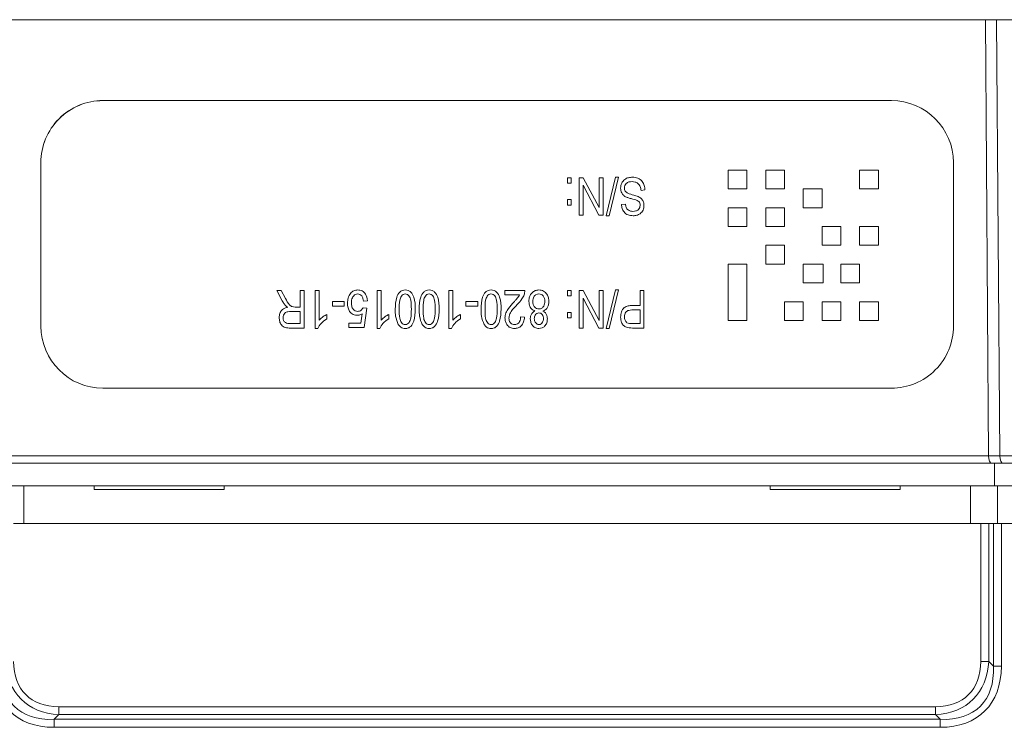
# Model space of a CAD drawing. Header units: millimetres. Extents: x 5 to 415, y 5 to 292.
# Tile 11 of 31: x 175 to 202, y 78 to 96. Entities that reach past the tile are written whole.
import ezdxf

# ---------------------------------------------------------------- set-up
doc = ezdxf.new("R2010")
doc.units = ezdxf.units.MM

msp = doc.modelspace()

# ---------------------------------------------------------------- linework, layer by layer
at = {"color": 7, "linetype": 'Continuous', "lineweight": 15}
for p, q in [((201.157, 96.394), (175.157, 96.394)), ((201.241, 84.79), (201.157, 96.394)), ((201.457, 96.394), (201.157, 96.394)), ((201.541, 84.79), (201.457, 96.394)), ((210.157, 96.394), (201.457, 96.394)), ((177.657, 94.241), (177.657, 94.243)), ((198.657, 94.243), (177.657, 94.243)), ((198.657, 94.241), (177.657, 94.241)), ((198.657, 94.241), (198.657, 94.243)), ((176.007, 92.591), (176.007, 92.593)), ((176.007, 92.591), (176.007, 88.242)), ((200.307, 92.591), (200.307, 92.593)), ((200.307, 88.242), (200.307, 92.591)), ((194.807, 92.391), (194.307, 92.391)), ((194.307, 92.391), (194.307, 91.891)), ((194.807, 91.891), (194.807, 92.391)), ((195.807, 92.391), (195.307, 92.391)), ((195.307, 92.391), (195.307, 91.891)), ((195.807, 91.891), (195.807, 92.391)), ((198.307, 92.391), (197.807, 92.391)), ((197.807, 92.391), (197.807, 91.891)), ((198.307, 91.891), (198.307, 92.391)), ((190.027, 92.191), (190.131, 92.191)), ((190.027, 92.048), (190.027, 92.191)), ((190.131, 92.048), (190.027, 92.048)), ((190.131, 92.191), (190.131, 92.048)), ((190.339, 92.191), (190.45, 92.191)), ((190.339, 91.191), (190.339, 92.191)), ((190.45, 92.191), (190.872, 91.395)), ((190.872, 92.191), (190.975, 92.191)), ((190.872, 91.395), (190.872, 92.191)), ((190.975, 92.191), (190.975, 91.191)), ((191.06, 91.178), (191.31, 92.204)), ((191.389, 92.204), (191.14, 91.178)), ((191.31, 92.204), (191.389, 92.204)), ((190.443, 91.988), (190.443, 91.191)), ((190.865, 91.191), (190.443, 91.988)), ((192.092, 91.867), (191.988, 91.854)), ((194.307, 91.891), (194.807, 91.891)), ((195.307, 91.891), (195.807, 91.891)), ((196.807, 91.891), (196.307, 91.891)), ((196.307, 91.891), (196.307, 91.391)), ((196.807, 91.391), (196.807, 91.891)), ((197.807, 91.891), (198.307, 91.891)), ((190.027, 91.607), (190.131, 91.607)), ((190.027, 91.464), (190.027, 91.607)), ((190.131, 91.607), (190.131, 91.464)), ((190.131, 91.464), (190.027, 91.464)), ((191.469, 91.477), (191.573, 91.49)), ((194.807, 91.391), (194.307, 91.391)), ((194.307, 91.391), (194.307, 90.891)), ((194.807, 90.891), (194.807, 91.391)), ((195.807, 91.391), (195.307, 91.391)), ((195.307, 91.391), (195.307, 90.891)), ((195.807, 90.891), (195.807, 91.391)), ((196.307, 91.391), (196.807, 91.391)), ((190.443, 91.191), (190.339, 91.191)), ((190.975, 91.191), (190.865, 91.191)), ((191.14, 91.178), (191.06, 91.178)), ((194.307, 90.891), (194.807, 90.891)), ((195.307, 90.891), (195.807, 90.891)), ((197.307, 90.891), (196.807, 90.891)), ((196.807, 90.891), (196.807, 90.392)), ((197.307, 90.392), (197.307, 90.891)), ((198.307, 90.891), (197.807, 90.891)), ((197.807, 90.891), (197.807, 90.392)), ((198.307, 90.392), (198.307, 90.891)), ((195.807, 90.392), (195.307, 90.392)), ((195.307, 90.392), (195.307, 89.892)), ((195.807, 89.892), (195.807, 90.392)), ((196.807, 90.392), (197.307, 90.392)), ((197.807, 90.392), (198.307, 90.392)), ((194.807, 89.892), (194.307, 89.892)), ((194.307, 89.892), (194.307, 88.392)), ((194.807, 88.392), (194.807, 89.892)), ((195.307, 89.892), (195.807, 89.892)), ((196.839, 89.892), (196.307, 89.892)), ((196.307, 89.892), (196.307, 89.392)), ((196.839, 89.392), (196.839, 89.892)), ((197.807, 89.892), (197.307, 89.892)), ((197.307, 89.892), (197.307, 89.392)), ((197.807, 89.392), (197.807, 89.892)), ((182.287, 89.192), (182.405, 89.192)), ((182.433, 88.918), (182.287, 89.192)), ((182.405, 89.192), (182.521, 88.978)), ((182.911, 89.192), (183.014, 89.192)), ((182.911, 88.75), (182.911, 89.192)), ((183.014, 89.192), (183.014, 88.192)), ((183.313, 89.192), (183.417, 89.192)), ((183.313, 88.179), (183.313, 89.192)), ((183.417, 89.192), (183.417, 88.4)), ((184.962, 89.192), (185.066, 89.192)), ((184.962, 88.179), (184.962, 89.192)), ((185.066, 89.192), (185.066, 88.4)), ((186.872, 89.192), (186.975, 89.192)), ((186.872, 88.179), (186.872, 89.192)), ((186.975, 89.192), (186.975, 88.4)), ((188.365, 89.192), (188.898, 89.192)), ((188.365, 89.075), (188.365, 89.192)), ((190.027, 89.192), (190.131, 89.192)), ((190.027, 89.049), (190.027, 89.192)), ((190.131, 89.192), (190.131, 89.049)), ((190.339, 89.192), (190.45, 89.192)), ((190.339, 88.192), (190.339, 89.192)), ((190.45, 89.192), (190.872, 88.396)), ((190.872, 89.192), (190.975, 89.192)), ((190.872, 88.396), (190.872, 89.192)), ((190.975, 89.192), (190.975, 88.192)), ((191.06, 88.179), (191.31, 89.205)), ((191.389, 89.205), (191.14, 88.179)), ((191.31, 89.205), (191.389, 89.205)), ((191.962, 89.192), (192.066, 89.192)), ((191.962, 88.789), (191.962, 89.192)), ((192.066, 89.192), (192.066, 88.192)), ((196.307, 89.392), (196.839, 89.392)), ((197.307, 89.392), (197.807, 89.392)), ((183.768, 88.893), (184.079, 88.893)), ((183.768, 88.776), (183.768, 88.893)), ((184.079, 88.893), (184.079, 88.776)), ((184.703, 88.919), (184.599, 88.906)), ((187.326, 88.893), (187.638, 88.893)), ((187.326, 88.776), (187.326, 88.893)), ((187.638, 88.893), (187.638, 88.776)), ((188.755, 89.075), (188.365, 89.075)), ((190.131, 89.049), (190.027, 89.049)), ((190.443, 88.989), (190.443, 88.192)), ((190.865, 88.192), (190.443, 88.989)), ((196.307, 88.892), (195.807, 88.892)), ((195.807, 88.892), (195.807, 88.392)), ((196.307, 88.392), (196.307, 88.892)), ((197.307, 88.892), (196.807, 88.892)), ((196.807, 88.892), (196.807, 88.392)), ((197.307, 88.392), (197.307, 88.892)), ((198.307, 88.892), (197.807, 88.892)), ((197.807, 88.892), (197.807, 88.392)), ((198.307, 88.392), (198.307, 88.892)), ((182.911, 88.633), (182.667, 88.633)), ((182.778, 88.75), (182.911, 88.75)), ((182.911, 88.309), (182.911, 88.633)), ((184.079, 88.776), (183.768, 88.776)), ((184.586, 88.732), (184.69, 88.717)), ((184.69, 88.717), (184.612, 88.205)), ((187.638, 88.776), (187.326, 88.776)), ((191.962, 88.672), (191.745, 88.672)), ((191.751, 88.789), (191.962, 88.789)), ((191.962, 88.309), (191.962, 88.672)), ((183.625, 88.555), (183.625, 88.439)), ((184.525, 88.322), (184.562, 88.569)), ((185.274, 88.555), (185.274, 88.439)), ((187.183, 88.555), (187.183, 88.439)), ((188.781, 88.491), (188.885, 88.478)), ((190.027, 88.607), (190.131, 88.607)), ((190.027, 88.465), (190.027, 88.607)), ((190.131, 88.465), (190.027, 88.465)), ((190.131, 88.607), (190.131, 88.465)), ((194.307, 88.392), (194.807, 88.392)), ((195.807, 88.392), (196.307, 88.392)), ((196.807, 88.392), (197.307, 88.392)), ((197.807, 88.392), (198.307, 88.392)), ((182.64, 88.309), (182.911, 88.309)), ((183.014, 88.192), (182.647, 88.192)), ((183.38, 88.179), (183.313, 88.179)), ((184.209, 88.322), (184.525, 88.322)), ((184.209, 88.205), (184.209, 88.322)), ((184.612, 88.205), (184.209, 88.205)), ((185.03, 88.179), (184.962, 88.179)), ((186.939, 88.179), (186.872, 88.179)), ((190.443, 88.192), (190.339, 88.192)), ((190.975, 88.192), (190.865, 88.192)), ((191.14, 88.179), (191.06, 88.179)), ((191.747, 88.309), (191.962, 88.309)), ((192.066, 88.192), (191.758, 88.192)), ((177.657, 86.592), (198.657, 86.592)), ((175.073, 84.79), (201.241, 84.79)), ((201.241, 84.79), (201.541, 84.79)), ((201.541, 84.79), (210.157, 84.79)), ((201.324, 84.594), (174.991, 84.594)), ((201.624, 84.594), (201.324, 84.594)), ((201.398, 84.594), (201.402, 83.994)), ((210.157, 84.594), (201.624, 84.594)), ((174.838, 83.994), (175.55, 83.994)), ((175.55, 83.994), (175.55, 82.994)), ((175.55, 83.994), (177.425, 83.994)), ((177.425, 83.894), (177.425, 83.994)), ((177.481, 83.994), (177.425, 83.994)), ((180.833, 83.994), (177.481, 83.994)), ((180.889, 83.994), (180.833, 83.994)), ((180.889, 83.994), (180.889, 83.894)), ((180.889, 83.994), (195.425, 83.994)), ((195.425, 83.894), (195.425, 83.994)), ((195.481, 83.994), (195.425, 83.994)), ((198.833, 83.994), (195.481, 83.994)), ((198.889, 83.994), (198.833, 83.994)), ((198.889, 83.994), (198.889, 83.894)), ((198.889, 83.994), (200.764, 83.994)), ((200.764, 83.994), (200.764, 82.994)), ((201.477, 83.994), (200.764, 83.994)), ((201.477, 83.994), (201.477, 82.994)), ((201.952, 83.994), (201.477, 83.994)), ((177.425, 83.894), (180.889, 83.894)), ((195.425, 83.894), (198.889, 83.894)), ((175.282, 82.994), (201.033, 82.994)), ((201.033, 82.994), (201.033, 79.32)), ((201.245, 82.994), (201.033, 82.994)), ((201.245, 79.32), (201.245, 82.994)), ((201.369, 82.994), (201.245, 82.994)), ((201.369, 82.994), (201.369, 79.196)), ((201.582, 82.994), (201.369, 82.994)), ((201.582, 79.196), (201.582, 82.994)), ((210.157, 82.994), (201.582, 82.994)), ((201.033, 79.32), (201.245, 79.32)), ((201.369, 79.196), (201.245, 79.32)), ((201.369, 79.196), (201.582, 79.196)), ((176.484, 77.906), (176.359, 77.782)), ((176.484, 78.118), (176.484, 77.906)), ((176.484, 78.118), (199.831, 78.118)), ((199.831, 77.906), (176.484, 77.906)), ((199.831, 78.118), (199.831, 77.906)), ((199.831, 77.906), (199.955, 77.782)), ((176.359, 77.782), (176.359, 77.57)), ((176.359, 77.782), (199.955, 77.782)), ((199.955, 77.782), (199.955, 77.57)), ((199.955, 77.57), (176.359, 77.57))]:
    msp.add_line(p, q, dxfattribs=at)
for centre, start, end in [((177.657, 92.593), 89.9956, 179.9956), ((177.657, 92.591), 89.9956, 179.9956), ((198.657, 92.593), 0.0044, 90.0044), ((198.657, 92.591), 0.0044, 90.0044), ((177.657, 88.242), 180.0044, 270.0044), ((198.657, 88.242), 269.9956, 359.9956)]:
    msp.add_arc(centre, 1.65, start, end, dxfattribs=at)
for centre, major_axis, ratio, start_param, end_param in [((201.324, 84.794), (0, 0.2), 0.414214, 1.58825, 3.141593), ((201.624, 84.794), (0, 0.2), 0.414214, 1.58825, 3.141593), ((177.986, 80.822), (-2.817, -2.817), 0.57735, 5.759587, 6.806784), ((177.986, 80.822), (2.694, 2.694), 0.524864, 2.617994, 3.665191), ((177.686, 80.522), (2.205, 2.205), 0.6415, 2.617994, 3.665191), ((177.686, 80.522), (-2.082, -2.082), 0.57735, 5.759587, 6.806784), ((198.629, 80.522), (-2.205, 2.205), 0.6415, 2.617994, 3.665191), ((198.629, 80.522), (2.082, -2.082), 0.57735, 5.759587, 6.806784), ((198.329, 80.822), (2.817, -2.817), 0.57735, 5.759587, 6.806784), ((198.329, 80.822), (-2.694, 2.694), 0.524864, 2.617994, 3.665191)]:
    msp.add_ellipse(centre, major_axis=major_axis, ratio=ratio, start_param=start_param, end_param=end_param, dxfattribs=at)
for points, knots in [([(191.443, 91.913), (191.449, 91.958), (191.46, 92.048), (191.544, 92.149), (191.652, 92.198), (191.722, 92.202), (191.758, 92.204)], [0, 0, 0, 0, 0.2795457, 0.558773, 0.7790389, 1, 1, 1, 1]), ([(191.749, 92.087), (191.721, 92.086), (191.665, 92.083), (191.595, 92.043), (191.553, 91.982), (191.549, 91.938), (191.547, 91.916)], [0, 0, 0, 0, 0.28085, 0.559959, 0.779767, 1, 1, 1, 1]), ([(191.988, 91.854), (191.984, 91.889), (191.975, 91.958), (191.913, 92.039), (191.831, 92.081), (191.776, 92.085), (191.749, 92.087)], [0, 0, 0, 0, 0.280743, 0.559143, 0.77941, 1, 1, 1, 1]), ([(191.758, 92.204), (191.808, 92.2), (191.909, 92.191), (192.024, 92.101), (192.082, 91.984), (192.089, 91.906), (192.092, 91.867)], [0, 0, 0, 0, 0.280063, 0.558927, 0.779176, 1, 1, 1, 1]), ([(191.597, 91.674), (191.572, 91.688), (191.522, 91.714), (191.456, 91.795), (191.448, 91.868), (191.443, 91.913)], [0, 0, 0, 0, 0.280966, 0.561401, 1, 1, 1, 1]), ([(191.547, 91.916), (191.548, 91.902), (191.549, 91.873), (191.567, 91.833), (191.596, 91.801), (191.671, 91.758), (191.741, 91.741), (191.797, 91.727)], [0, 0, 0, 0, 0.1249721, 0.2498152, 0.3745975, 0.4995717, 1, 1, 1, 1]), ([(191.771, 91.623), (191.738, 91.631), (191.679, 91.645), (191.622, 91.665), (191.597, 91.674)], [0, 0, 0, 0, 0.5601301, 1, 1, 1, 1]), ([(191.93, 91.556), (191.902, 91.573), (191.853, 91.604), (191.796, 91.617), (191.771, 91.623)], [0, 0, 0, 0, 0.557866, 1, 1, 1, 1]), ([(191.797, 91.727), (191.835, 91.716), (191.91, 91.695), (192.005, 91.635), (192.059, 91.545), (192.064, 91.483), (192.066, 91.452)], [0, 0, 0, 0, 0.281142, 0.560056, 0.779862, 1, 1, 1, 1]), ([(191.962, 91.455), (191.962, 91.476), (191.96, 91.513), (191.939, 91.543), (191.93, 91.556)], [0, 0, 0, 0, 0.560374, 1, 1, 1, 1]), ([(191.776, 91.178), (191.731, 91.182), (191.641, 91.19), (191.534, 91.267), (191.479, 91.371), (191.472, 91.442), (191.469, 91.477)], [0, 0, 0, 0, 0.280155, 0.559064, 0.779285, 1, 1, 1, 1]), ([(191.573, 91.49), (191.577, 91.461), (191.584, 91.403), (191.633, 91.332), (191.703, 91.299), (191.75, 91.297), (191.773, 91.295)], [0, 0, 0, 0, 0.280757, 0.5593, 0.779211, 1, 1, 1, 1]), ([(191.773, 91.295), (191.799, 91.297), (191.851, 91.299), (191.918, 91.335), (191.957, 91.393), (191.961, 91.434), (191.962, 91.455)], [0, 0, 0, 0, 0.280929, 0.559977, 0.779752, 1, 1, 1, 1]), ([(192.066, 91.452), (192.062, 91.41), (192.053, 91.326), (191.974, 91.232), (191.875, 91.184), (191.809, 91.18), (191.776, 91.178)], [0, 0, 0, 0, 0.279697, 0.558854, 0.77913, 1, 1, 1, 1]), ([(184.17, 88.851), (184.174, 88.898), (184.181, 88.991), (184.241, 89.109), (184.334, 89.193), (184.408, 89.201), (184.445, 89.205)], [0, 0, 0, 0, 0.280733, 0.560862, 0.780407, 1, 1, 1, 1]), ([(184.445, 89.205), (184.485, 89.199), (184.565, 89.189), (184.674, 89.084), (184.692, 88.982), (184.703, 88.919)], [0, 0, 0, 0, 0.279957, 0.560386, 1, 1, 1, 1]), ([(185.443, 88.692), (185.446, 88.8), (185.452, 88.961), (185.537, 89.136), (185.629, 89.198), (185.683, 89.202), (185.71, 89.205)], [0, 0, 0, 0, 0.500804, 0.749941, 0.874878, 1, 1, 1, 1]), ([(185.71, 89.205), (185.737, 89.202), (185.79, 89.196), (185.881, 89.133), (185.973, 88.963), (185.974, 88.801), (185.975, 88.692)], [0, 0, 0, 0, 0.125012, 0.2500727, 0.4989529, 1, 1, 1, 1]), ([(186.079, 88.692), (186.083, 88.8), (186.088, 88.961), (186.174, 89.136), (186.265, 89.198), (186.319, 89.202), (186.346, 89.205)], [0, 0, 0, 0, 0.500804, 0.749941, 0.874878, 1, 1, 1, 1]), ([(186.346, 89.205), (186.373, 89.202), (186.427, 89.196), (186.517, 89.133), (186.609, 88.963), (186.611, 88.801), (186.612, 88.692)], [0, 0, 0, 0, 0.125012, 0.250073, 0.498953, 1, 1, 1, 1]), ([(187.729, 88.692), (187.732, 88.8), (187.737, 88.961), (187.823, 89.136), (187.915, 89.198), (187.969, 89.202), (187.996, 89.205)], [0, 0, 0, 0, 0.500804, 0.749941, 0.874878, 1, 1, 1, 1]), ([(187.996, 89.205), (188.022, 89.202), (188.076, 89.196), (188.166, 89.133), (188.258, 88.963), (188.26, 88.801), (188.261, 88.692)], [0, 0, 0, 0, 0.125012, 0.250073, 0.498953, 1, 1, 1, 1]), ([(188.898, 89.192), (188.892, 89.151), (188.882, 89.07), (188.807, 88.944), (188.736, 88.867), (188.693, 88.821)], [0, 0, 0, 0, 0.2789983, 0.5591533, 1, 1, 1, 1]), ([(189.001, 88.901), (189.005, 88.944), (189.011, 89.028), (189.077, 89.13), (189.167, 89.195), (189.234, 89.201), (189.267, 89.205)], [0, 0, 0, 0, 0.280407, 0.559916, 0.7799, 1, 1, 1, 1]), ([(189.267, 89.205), (189.31, 89.199), (189.395, 89.188), (189.483, 89.099), (189.528, 88.998), (189.532, 88.931), (189.534, 88.898)], [0, 0, 0, 0, 0.279054, 0.558478, 0.778997, 1, 1, 1, 1]), ([(182.52, 88.79), (182.502, 88.813), (182.47, 88.853), (182.445, 88.899), (182.433, 88.918)], [0, 0, 0, 0, 0.559973, 1, 1, 1, 1]), ([(182.521, 88.978), (182.551, 88.916), (182.593, 88.829), (182.696, 88.752), (182.75, 88.751), (182.778, 88.75)], [0, 0, 0, 0, 0.560977, 0.77974, 1, 1, 1, 1]), ([(184.446, 89.101), (184.425, 89.098), (184.384, 89.093), (184.335, 89.052), (184.283, 88.977), (184.278, 88.906), (184.274, 88.857)], [0, 0, 0, 0, 0.186402, 0.37334, 0.560627, 1, 1, 1, 1]), ([(184.599, 88.906), (184.595, 88.931), (184.587, 88.981), (184.556, 89.046), (184.506, 89.092), (184.466, 89.098), (184.446, 89.101)], [0, 0, 0, 0, 0.281107, 0.561116, 0.780993, 1, 1, 1, 1]), ([(185.707, 89.101), (185.687, 89.097), (185.647, 89.09), (185.592, 89.027), (185.548, 88.893), (185.547, 88.772), (185.547, 88.692)], [0, 0, 0, 0, 0.123983, 0.248921, 0.498253, 1, 1, 1, 1]), ([(185.872, 88.692), (185.871, 88.773), (185.871, 88.894), (185.826, 89.03), (185.768, 89.091), (185.727, 89.098), (185.707, 89.101)], [0, 0, 0, 0, 0.501773, 0.750881, 0.875779, 1, 1, 1, 1]), ([(186.343, 89.101), (186.323, 89.097), (186.283, 89.09), (186.228, 89.027), (186.184, 88.893), (186.184, 88.772), (186.183, 88.692)], [0, 0, 0, 0, 0.123983, 0.248921, 0.498253, 1, 1, 1, 1]), ([(186.508, 88.692), (186.508, 88.773), (186.507, 88.894), (186.462, 89.03), (186.404, 89.091), (186.363, 89.098), (186.343, 89.101)], [0, 0, 0, 0, 0.501773, 0.750881, 0.875779, 1, 1, 1, 1]), ([(187.992, 89.101), (187.973, 89.097), (187.932, 89.09), (187.877, 89.027), (187.833, 88.893), (187.833, 88.772), (187.833, 88.692)], [0, 0, 0, 0, 0.1239826, 0.2489212, 0.4982533, 1, 1, 1, 1]), ([(188.157, 88.692), (188.157, 88.773), (188.157, 88.894), (188.111, 89.03), (188.053, 89.091), (188.013, 89.098), (187.992, 89.101)], [0, 0, 0, 0, 0.5017734, 0.7508811, 0.8757789, 1, 1, 1, 1]), ([(188.365, 88.459), (188.37, 88.505), (188.38, 88.598), (188.472, 88.739), (188.552, 88.827), (188.6, 88.881)], [0, 0, 0, 0, 0.279141, 0.559078, 1, 1, 1, 1]), ([(188.6, 88.881), (188.619, 88.901), (188.651, 88.935), (188.694, 88.984), (188.729, 89.026), (188.746, 89.059), (188.755, 89.075)], [0, 0, 0, 0, 0.340053, 0.560075, 0.780078, 1, 1, 1, 1]), ([(189.161, 88.643), (189.133, 88.657), (189.079, 88.684), (189.013, 88.775), (189.006, 88.853), (189.001, 88.901)], [0, 0, 0, 0, 0.280355, 0.560491, 1, 1, 1, 1]), ([(189.267, 89.101), (189.24, 89.097), (189.186, 89.088), (189.134, 89.029), (189.109, 88.965), (189.106, 88.923), (189.105, 88.902)], [0, 0, 0, 0, 0.278529, 0.558208, 0.778879, 1, 1, 1, 1]), ([(189.105, 88.902), (189.107, 88.874), (189.111, 88.82), (189.15, 88.752), (189.205, 88.706), (189.248, 88.701), (189.27, 88.698)], [0, 0, 0, 0, 0.280754, 0.560321, 0.780382, 1, 1, 1, 1]), ([(189.43, 88.898), (189.428, 88.925), (189.425, 88.979), (189.387, 89.047), (189.331, 89.093), (189.288, 89.098), (189.267, 89.101)], [0, 0, 0, 0, 0.280726, 0.560397, 0.780435, 1, 1, 1, 1]), ([(189.27, 88.698), (189.296, 88.703), (189.349, 88.712), (189.417, 88.787), (189.425, 88.856), (189.43, 88.898)], [0, 0, 0, 0, 0.279361, 0.560297, 1, 1, 1, 1]), ([(189.534, 88.898), (189.532, 88.868), (189.529, 88.807), (189.494, 88.728), (189.44, 88.67), (189.396, 88.652), (189.373, 88.643)], [0, 0, 0, 0, 0.2804755, 0.5600958, 0.7800257, 1, 1, 1, 1]), ([(182.352, 88.467), (182.355, 88.505), (182.36, 88.58), (182.418, 88.671), (182.5, 88.724), (182.557, 88.737), (182.586, 88.744)], [0, 0, 0, 0, 0.28019, 0.559144, 0.779314, 1, 1, 1, 1]), ([(182.667, 88.633), (182.638, 88.633), (182.581, 88.632), (182.505, 88.599), (182.462, 88.535), (182.458, 88.491), (182.456, 88.468)], [0, 0, 0, 0, 0.281468, 0.559882, 0.779719, 1, 1, 1, 1]), ([(182.586, 88.744), (182.573, 88.751), (182.549, 88.764), (182.529, 88.782), (182.52, 88.79)], [0, 0, 0, 0, 0.5601468, 1, 1, 1, 1]), ([(184.414, 88.53), (184.373, 88.538), (184.289, 88.554), (184.187, 88.677), (184.177, 88.785), (184.17, 88.851)], [0, 0, 0, 0, 0.278738, 0.559657, 1, 1, 1, 1]), ([(184.274, 88.857), (184.276, 88.828), (184.278, 88.769), (184.314, 88.693), (184.374, 88.642), (184.42, 88.636), (184.443, 88.633)], [0, 0, 0, 0, 0.2810318, 0.5605861, 0.780389, 1, 1, 1, 1]), ([(184.443, 88.633), (184.46, 88.635), (184.494, 88.639), (184.548, 88.671), (184.572, 88.709), (184.586, 88.732)], [0, 0, 0, 0, 0.280168, 0.560772, 1, 1, 1, 1]), ([(185.525, 88.284), (185.496, 88.358), (185.444, 88.489), (185.443, 88.63), (185.443, 88.692)], [0, 0, 0, 0, 0.558333, 1, 1, 1, 1]), ([(185.547, 88.692), (185.547, 88.611), (185.548, 88.489), (185.593, 88.352), (185.652, 88.292), (185.693, 88.286), (185.713, 88.283)], [0, 0, 0, 0, 0.501799, 0.750892, 0.875749, 1, 1, 1, 1]), ([(185.975, 88.692), (185.972, 88.584), (185.967, 88.423), (185.881, 88.248), (185.79, 88.186), (185.736, 88.181), (185.709, 88.179)], [0, 0, 0, 0, 0.500827, 0.749966, 0.874904, 1, 1, 1, 1]), ([(185.713, 88.283), (185.733, 88.286), (185.773, 88.294), (185.827, 88.357), (185.87, 88.491), (185.871, 88.612), (185.872, 88.692)], [0, 0, 0, 0, 0.1239265, 0.2488895, 0.4982198, 1, 1, 1, 1]), ([(186.161, 88.284), (186.132, 88.358), (186.081, 88.489), (186.08, 88.63), (186.079, 88.692)], [0, 0, 0, 0, 0.558333, 1, 1, 1, 1]), ([(186.183, 88.692), (186.184, 88.611), (186.184, 88.489), (186.229, 88.352), (186.288, 88.292), (186.329, 88.286), (186.349, 88.283)], [0, 0, 0, 0, 0.501799, 0.750892, 0.875749, 1, 1, 1, 1]), ([(186.612, 88.692), (186.609, 88.584), (186.604, 88.423), (186.518, 88.248), (186.426, 88.186), (186.372, 88.181), (186.345, 88.179)], [0, 0, 0, 0, 0.500827, 0.749966, 0.874904, 1, 1, 1, 1]), ([(186.349, 88.283), (186.369, 88.286), (186.409, 88.294), (186.464, 88.357), (186.507, 88.491), (186.507, 88.612), (186.508, 88.692)], [0, 0, 0, 0, 0.1239265, 0.2488895, 0.4982198, 1, 1, 1, 1]), ([(187.81, 88.284), (187.781, 88.358), (187.73, 88.489), (187.729, 88.63), (187.729, 88.692)], [0, 0, 0, 0, 0.558333, 1, 1, 1, 1]), ([(187.833, 88.692), (187.833, 88.611), (187.833, 88.489), (187.879, 88.352), (187.938, 88.292), (187.978, 88.286), (187.999, 88.283)], [0, 0, 0, 0, 0.501799, 0.750892, 0.875749, 1, 1, 1, 1]), ([(188.261, 88.692), (188.258, 88.584), (188.253, 88.423), (188.167, 88.248), (188.075, 88.186), (188.021, 88.181), (187.994, 88.179)], [0, 0, 0, 0, 0.5008268, 0.7499663, 0.8749044, 1, 1, 1, 1]), ([(187.999, 88.283), (188.019, 88.286), (188.059, 88.294), (188.113, 88.357), (188.156, 88.491), (188.157, 88.612), (188.157, 88.692)], [0, 0, 0, 0, 0.1239265, 0.2488895, 0.4982198, 1, 1, 1, 1]), ([(188.693, 88.821), (188.636, 88.762), (188.557, 88.68), (188.482, 88.553), (188.473, 88.489), (188.469, 88.457)], [0, 0, 0, 0, 0.560605, 0.780638, 1, 1, 1, 1]), ([(189.04, 88.441), (189.042, 88.465), (189.044, 88.511), (189.078, 88.591), (189.129, 88.623), (189.161, 88.643)], [0, 0, 0, 0, 0.281345, 0.562039, 1, 1, 1, 1]), ([(189.373, 88.643), (189.394, 88.632), (189.436, 88.608), (189.487, 88.537), (189.492, 88.475), (189.495, 88.437)], [0, 0, 0, 0, 0.280559, 0.560664, 1, 1, 1, 1]), ([(191.443, 88.482), (191.446, 88.528), (191.453, 88.621), (191.527, 88.738), (191.642, 88.785), (191.715, 88.788), (191.751, 88.789)], [0, 0, 0, 0, 0.280511, 0.559034, 0.778919, 1, 1, 1, 1]), ([(191.745, 88.672), (191.716, 88.671), (191.658, 88.669), (191.583, 88.626), (191.55, 88.556), (191.548, 88.51), (191.547, 88.487)], [0, 0, 0, 0, 0.281153, 0.559073, 0.778944, 1, 1, 1, 1]), ([(182.647, 88.192), (182.603, 88.192), (182.516, 88.192), (182.409, 88.263), (182.359, 88.365), (182.355, 88.433), (182.352, 88.467)], [0, 0, 0, 0, 0.2814723, 0.5582298, 0.7789099, 1, 1, 1, 1]), ([(182.456, 88.468), (182.458, 88.442), (182.463, 88.39), (182.515, 88.334), (182.579, 88.312), (182.62, 88.31), (182.64, 88.309)], [0, 0, 0, 0, 0.279816, 0.558243, 0.778758, 1, 1, 1, 1]), ([(183.625, 88.439), (183.568, 88.4), (183.467, 88.332), (183.407, 88.226), (183.38, 88.179)], [0, 0, 0, 0, 0.560204, 1, 1, 1, 1]), ([(183.417, 88.4), (183.452, 88.434), (183.514, 88.496), (183.591, 88.537), (183.625, 88.555)], [0, 0, 0, 0, 0.559755, 1, 1, 1, 1]), ([(184.562, 88.569), (184.536, 88.556), (184.489, 88.534), (184.437, 88.531), (184.414, 88.53)], [0, 0, 0, 0, 0.5597946, 1, 1, 1, 1]), ([(185.274, 88.439), (185.217, 88.4), (185.116, 88.332), (185.056, 88.226), (185.03, 88.179)], [0, 0, 0, 0, 0.560204, 1, 1, 1, 1]), ([(185.066, 88.4), (185.101, 88.434), (185.163, 88.496), (185.24, 88.537), (185.274, 88.555)], [0, 0, 0, 0, 0.559755, 1, 1, 1, 1]), ([(187.183, 88.439), (187.126, 88.4), (187.025, 88.332), (186.965, 88.226), (186.939, 88.179)], [0, 0, 0, 0, 0.5602037, 1, 1, 1, 1]), ([(186.975, 88.4), (187.01, 88.434), (187.072, 88.496), (187.149, 88.537), (187.183, 88.555)], [0, 0, 0, 0, 0.559755, 1, 1, 1, 1]), ([(188.618, 88.179), (188.578, 88.183), (188.498, 88.19), (188.416, 88.273), (188.372, 88.366), (188.367, 88.428), (188.365, 88.459)], [0, 0, 0, 0, 0.279693, 0.558261, 0.779102, 1, 1, 1, 1]), ([(188.469, 88.457), (188.471, 88.433), (188.474, 88.384), (188.513, 88.326), (188.565, 88.289), (188.603, 88.285), (188.622, 88.283)], [0, 0, 0, 0, 0.280425, 0.559943, 0.779929, 1, 1, 1, 1]), ([(188.885, 88.478), (188.88, 88.436), (188.87, 88.353), (188.81, 88.248), (188.717, 88.187), (188.651, 88.182), (188.618, 88.179)], [0, 0, 0, 0, 0.28092, 0.5601055, 0.7797736, 1, 1, 1, 1]), ([(188.622, 88.283), (188.641, 88.284), (188.677, 88.288), (188.724, 88.319), (188.773, 88.384), (188.778, 88.447), (188.781, 88.491)], [0, 0, 0, 0, 0.186999, 0.373859, 0.561031, 1, 1, 1, 1]), ([(189.269, 88.179), (189.232, 88.184), (189.159, 88.193), (189.084, 88.27), (189.045, 88.355), (189.042, 88.413), (189.04, 88.441)], [0, 0, 0, 0, 0.279048, 0.558531, 0.779022, 1, 1, 1, 1]), ([(189.267, 88.594), (189.247, 88.591), (189.206, 88.584), (189.154, 88.526), (189.148, 88.473), (189.144, 88.441)], [0, 0, 0, 0, 0.27956, 0.56043, 1, 1, 1, 1]), ([(189.144, 88.441), (189.146, 88.42), (189.148, 88.378), (189.178, 88.327), (189.219, 88.29), (189.252, 88.285), (189.268, 88.283)], [0, 0, 0, 0, 0.280599, 0.560453, 0.780513, 1, 1, 1, 1]), ([(189.391, 88.435), (189.39, 88.456), (189.387, 88.498), (189.36, 88.551), (189.317, 88.588), (189.284, 88.592), (189.267, 88.594)], [0, 0, 0, 0, 0.2806988, 0.5604087, 0.7804394, 1, 1, 1, 1]), ([(189.268, 88.283), (189.288, 88.286), (189.329, 88.294), (189.38, 88.351), (189.387, 88.403), (189.391, 88.435)], [0, 0, 0, 0, 0.2793751, 0.560622, 1, 1, 1, 1]), ([(189.495, 88.437), (189.492, 88.401), (189.487, 88.329), (189.431, 88.242), (189.354, 88.187), (189.297, 88.182), (189.269, 88.179)], [0, 0, 0, 0, 0.280472, 0.5599997, 0.779941, 1, 1, 1, 1]), ([(191.598, 88.211), (191.57, 88.226), (191.515, 88.255), (191.454, 88.353), (191.447, 88.433), (191.443, 88.482)], [0, 0, 0, 0, 0.279584, 0.560032, 1, 1, 1, 1]), ([(191.547, 88.487), (191.549, 88.458), (191.554, 88.4), (191.603, 88.327), (191.679, 88.31), (191.724, 88.309), (191.747, 88.309)], [0, 0, 0, 0, 0.280479, 0.559115, 0.778502, 1, 1, 1, 1]), ([(185.709, 88.179), (185.688, 88.18), (185.646, 88.183), (185.578, 88.216), (185.545, 88.258), (185.525, 88.284)], [0, 0, 0, 0, 0.280536, 0.560788, 1, 1, 1, 1]), ([(186.345, 88.179), (186.324, 88.18), (186.283, 88.183), (186.214, 88.216), (186.181, 88.258), (186.161, 88.284)], [0, 0, 0, 0, 0.280536, 0.560788, 1, 1, 1, 1]), ([(187.994, 88.179), (187.974, 88.18), (187.932, 88.183), (187.863, 88.216), (187.83, 88.258), (187.81, 88.284)], [0, 0, 0, 0, 0.280536, 0.560788, 1, 1, 1, 1]), ([(191.758, 88.192), (191.728, 88.192), (191.674, 88.192), (191.621, 88.205), (191.598, 88.211)], [0, 0, 0, 0, 0.560429, 1, 1, 1, 1])]:
    msp.add_open_spline(points, degree=3, knots=knots, dxfattribs=at)

doc.saveas('drawing.dxf')
